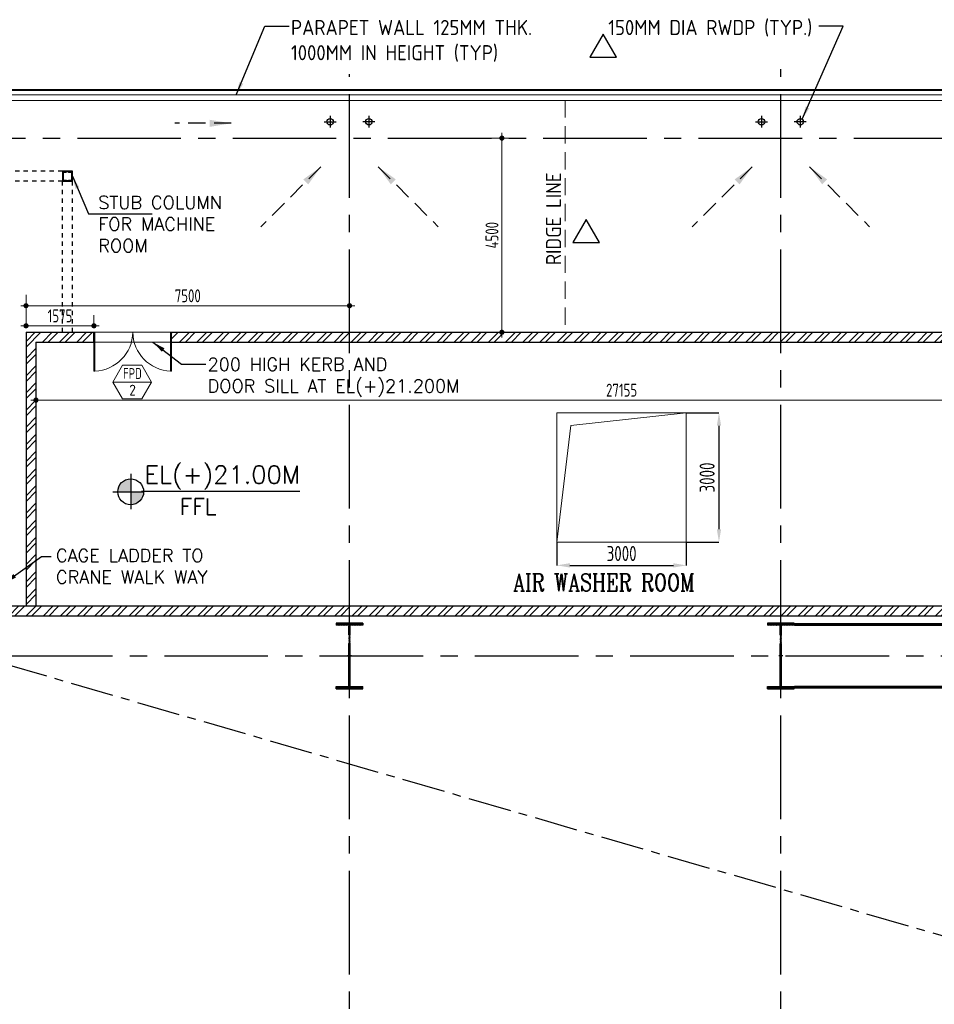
# Model space of a CAD drawing. Extents: x -11758 to 4934791, y -233543 to 1826789.
# Tile 86 of 107: x 466686 to 487890, y 65699 to 88518. Entities that reach past the tile are written whole.
import ezdxf
from ezdxf.enums import TextEntityAlignment as Align

# ---------------------------------------------------------------- set-up
doc = ezdxf.new("R2010")
doc.units = 0
doc.header["$LTSCALE"] = 800
doc.header["$MEASUREMENT"] = 0
for name, pattern in [('1 NORTH ELEVATION$0$NORTH ELEVATION$0$HIDDEN', [0.375, 0.25, -0.125]), ('CENTER', [2, 1.25, -0.25, 0.25, -0.25]), ('CENTER2', [1.125, 0.75, -0.125, 0.125, -0.125]), ('DASHDOT', [1, 0.5, -0.25, 0, -0.25]), ('HIDDEN', [0.375, 0.25, -0.125]), ('HIDDENS', [0.25, 0.125, -0.125])]:
    doc.linetypes.add(name, pattern=pattern)
doc.layers.get('0').update_dxf_attribs({"linetype": 'CONTINUOUS'})
doc.layers.get('DEFPOINTS').update_dxf_attribs({"linetype": 'CONTINUOUS'})
for name, color, linetype, lineweight in [('2CON', 1, 'CONTINUOUS', 13), ('A-CUT OUT', 3, 'CONTINUOUS', 30), ('A-WIN TAG', 3, 'CONTINUOUS', 13), ('A-WIN TAG TEXT', 3, 'CONTINUOUS', 13), ('ARROW', 3, 'CONTINUOUS', 13), ('CLAD-1', 3, 'CONTINUOUS', 15), ('CONCRETE', 4, 'CONTINUOUS', 15), ('DIM', 4, 'CONTINUOUS', 15), ('DOOR', 235, 'CONTINUOUS', 13), ('Opening', 30, 'CONTINUOUS', 15), ('STAIR', 4, 'CONTINUOUS', 13), ('T', 3, 'CONTINUOUS', 15), ('TEXT', 3, 'CONTINUOUS', 15), ('WALL HATCH', 251, 'CONTINUOUS', 13)]:
    doc.layers.add(name, color=color, linetype=linetype, lineweight=lineweight)
for name, color, linetype in [('CENTER', 2, 'CENTER'), ('CL', 2, 'CENTER2'), ('COL', 1, 'CENTER'), ('GRID', 8, 'CENTER'), ('HATCH', 9, 'CONTINUOUS'), ('RAINWATER', 2, 'CONTINUOUS'), ('Rev', 1, 'CONTINUOUS'), ('STR', 2, 'CONTINUOUS'), ('WALL', 6, 'CONTINUOUS')]:
    doc.layers.add(name, color=color, linetype=linetype)
doc.styles.add('nik', font='isocp.shx')
doc.styles.add('ROAMNS', font='ROMANS.shx')
doc.styles.add('ROMANC', font='romanc')
doc.styles.add('ROMANS', font='ISO9.shx', dxfattribs={"width": 0.8})
doc.styles.add('S1', font='SIMPLEX.SHX', dxfattribs={"height": 200})
doc.styles.add('SIMPLEX-25', font='simplex.shx')
doc.styles.get("Standard").update_dxf_attribs({"font": 'ISO9'})
doc.dimstyles.new('barka INTERNAL DIM', dxfattribs={"dimscale": 100, "dimtxt": 3, "dimasz": 1.2, "dimexe": 2.5, "dimexo": 1.5, "dimgap": 0.8, "dimtad": 1, "dimdsep": 46, "dimtxsty": 'ROMANS', "dimblk": 'DDOT1', "dimcen": 0, "dimclrd": 256, "dimclre": 256, "dimclrt": 2, "dimadec": 0, "dimazin": 2, "dimtp": 0.1, "dimtm": 0.1, "dimtfac": 0.71, "dimtmove": 2, "dimatfit": 3, "dimlwd": -1, "dimlwe": -1, "dimarcsym": 0})
doc.dimstyles.new('MAIN', dxfattribs={"dimtxt": 350, "dimasz": 250, "dimexe": 20, "dimexo": 20, "dimgap": 100, "dimtad": 1, "dimdec": 0, "dimzin": 0, "dimdsep": 46, "dimtxsty": 'ROMANS', "dimcen": 0.09, "dimclrd": 256, "dimclre": 9, "dimclrt": 256, "dimadec": 0, "dimazin": 0, "dimtfac": 1, "dimtdec": 0, "dimtofl": 0, "dimtmove": 0, "dimatfit": 3, "dimfxl": 0.18, "dimtolj": 1, "dimtzin": 0, "dimarcsym": 0})
doc.dimstyles.new('SET.DIM.', dxfattribs={"dimtxt": 375, "dimasz": 300, "dimexe": 50, "dimexo": 100, "dimgap": 100, "dimtad": 1, "dimdec": 0, "dimzin": 0, "dimdsep": 46, "dimtxsty": 'Standard', "dimcen": 0.09, "dimclrt": 2, "dimadec": 0, "dimazin": 0, "dimtfac": 1, "dimtdec": 0, "dimtofl": 0, "dimtmove": 2, "dimatfit": 3, "dimfxl": 0.18, "dimtolj": 1, "dimtzin": 0, "dimarcsym": 0})
doc.dimstyles.get("Standard").update_dxf_attribs({"dimtxt": 0.18, "dimasz": 0.18, "dimexe": 0.18, "dimexo": 0.0625, "dimgap": 0.09, "dimtad": 0, "dimtih": 1, "dimtoh": 1, "dimdec": 4, "dimzin": 0, "dimdsep": 46, "dimtxsty": 'Standard', "dimcen": 0.09, "dimadec": 0, "dimazin": 0, "dimtfac": 1, "dimtdec": 4, "dimtofl": 0, "dimtmove": 0, "dimatfit": 3, "dimfxl": 1, "dimtolj": 1, "dimtzin": 0, "dimarcsym": 0})
doc.dimstyles.new('STANDARD$0', dxfattribs={"dimtxt": 250, "dimasz": 200, "dimexe": 0, "dimexo": 0, "dimgap": 100, "dimtad": 1, "dimdec": 0, "dimzin": 0, "dimdsep": 46, "dimtxsty": 'S1', "dimcen": 0, "dimadec": 0, "dimazin": 0, "dimtfac": 1, "dimtdec": 0, "dimtmove": 2, "dimatfit": 3, "dimfxl": 1, "dimtolj": 1, "dimtzin": 0, "dimarcsym": 0})
pattern_1 = [(45, (0, -23422.7), (-198.87378, 198.87378), []), (45, (132.58, -23422.7), (-198.87378, 198.87378), [])]

# ---------------------------------------------------------------- blocks, each defined once
blk = doc.blocks.new('A$C1C927E47')
at = {"layer": 'COL'}
h = blk.add_hatch(dxfattribs=at)
h.set_pattern_fill('ANSI31', color=256, scale=100, style=0)
h.paths.add_polyline_path([(16, 0), (0, 0), (0, -710), (16, -710)])
h.paths.add_polyline_path([(16, 710), (0, 710), (0, 0), (16, 0)])
h.paths.add_polyline_path([(0, 710), (-16, 710), (-16, 0), (0, 0)])
h.paths.add_polyline_path([(0, 0), (-16, 0), (-16, -710), (0, -710)])
h.paths.add_polyline_path([(-310, -710), (-310, -760), (0, -760), (0, -710)])
h.paths.add_polyline_path([(310, -760), (310, -710), (0, -710), (0, -760)])
h.paths.add_polyline_path([(310, 710), (310, 760), (0, 760), (0, 710)])
h.paths.add_polyline_path([(-310, 760), (-310, 710), (0, 710), (0, 760)])
for p, q in [((310, 760), (-310, 760)), ((-310, 760), (-310, 710)), ((310, 710), (-310, 710)), ((-16, -710), (-16, 710)), ((16, -710), (16, 710)), ((310, 760), (310, 710)), ((-310, -710), (310, -710)), ((-310, -760), (-310, -710)), ((-310, -760), (310, -760)), ((310, -760), (310, -710))]:
    blk.add_line(p, q, dxfattribs=at)
at = {"layer": 'COL', "color": 2}
for p, q in [((0, -792), (0, 792)), ((44, 0), (-44, 0)), ((44, 0), (-44, 0))]:
    blk.add_line(p, q, dxfattribs=at)
blk = doc.blocks.new('DDOT1')
blk.add_line((-1, 0), (1, 0))
at = {"const_width": 0.5}
blk.add_lwpolyline([(-0.25, 0, 1), (0.25, 0, 1)], format="xyb", close=True, dxfattribs=at)
blk = doc.blocks.new('*D31')
at = {"layer": 'DEFPOINTS', "color": 0, "transparency": 16777216}
for p in [(474333, 81890), (466833, 81274), (474333, 81274)]:
    blk.add_point(p, dxfattribs=at)
at = {"layer": 'DIM', "transparency": 16777216}
for p, q in [((466833, 81424), (466833, 82140)), ((474333, 81424), (474333, 82140)), ((466953, 81890), (474213, 81890))]:
    blk.add_line(p, q, dxfattribs=at)
at = {"layer": 'DIM', "transparency": 16777216, "xscale": 119.9999999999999, "yscale": 119.9999999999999, "zscale": 119.9999999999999, "rotation": 180}
blk.add_blockref('DDOT1', (466833, 81890), dxfattribs=at)
at = {"layer": 'DIM', "transparency": 16777216, "xscale": 119.9999999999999, "yscale": 119.9999999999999, "zscale": 119.9999999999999}
blk.add_blockref('DDOT1', (474333, 81890), dxfattribs=at)
at = {"layer": 'DIM', "color": 2, "transparency": 16777216, "insert": (470583, 82120), "char_height": 300, "attachment_point": 5, "style": 'ROMANS'}
blk.add_mtext('7500', dxfattribs=at)
blk = doc.blocks.new('*D41')
at = {"layer": 'DEFPOINTS', "color": 0, "transparency": 16777216}
for p in [(479141, 76409), (482141, 76409), (482141, 75872)]:
    blk.add_point(p, dxfattribs=at)
at = {"layer": 'DIM', "color": 9, "lineweight": -2, "transparency": 16777216}
for p, q in [((479141, 76409), (479141, 75872)), ((482141, 76409), (482141, 75872)), ((479441, 75872), (481841, 75872))]:
    blk.add_line(p, q, dxfattribs=at)
at = {"layer": 'DIM', "color": 9, "transparency": 16777216}
for points in [[(479441, 75922), (479441, 75822), (479141, 75872)], [(481841, 75922), (481841, 75822), (482141, 75872)]]:
    blk.add_solid(points, dxfattribs=at)
at = {"layer": 'DIM', "transparency": 16777216, "insert": (480641, 76147), "char_height": 350, "attachment_point": 5, "style": 'ROMANS'}
blk.add_mtext('\\A1;3000', dxfattribs=at)
blk = doc.blocks.new('*D42')
at = {"layer": 'DEFPOINTS', "color": 0, "transparency": 16777216}
for p in [(482141, 79409), (482141, 76409), (482898, 76409)]:
    blk.add_point(p, dxfattribs=at)
at = {"layer": 'DIM', "color": 9, "lineweight": -2, "transparency": 16777216}
for p, q in [((482141, 79409), (482898, 79409)), ((482898, 79109), (482898, 76709)), ((482141, 76409), (482898, 76409))]:
    blk.add_line(p, q, dxfattribs=at)
at = {"layer": 'DIM', "color": 9, "transparency": 16777216}
for points in [[(482848, 79109), (482948, 79109), (482898, 79409)], [(482848, 76709), (482948, 76709), (482898, 76409)]]:
    blk.add_solid(points, dxfattribs=at)
at = {"layer": 'DIM', "transparency": 16777216, "insert": (482623, 77909), "char_height": 350, "attachment_point": 5, "rotation": 90, "style": 'ROMANS'}
blk.add_mtext('\\A1;3000', dxfattribs=at)
blk = doc.blocks.new('*D43')
at = {"layer": 'DEFPOINTS', "color": 0, "transparency": 16777216}
for p in [(478452, 85774), (477865, 81274), (478248, 81274)]:
    blk.add_point(p, dxfattribs=at)
at = {"layer": 'DIM', "transparency": 16777216}
for p, q in [((478302, 85774), (477615, 85774)), ((477865, 85654), (477865, 81394)), ((478098, 81274), (477615, 81274))]:
    blk.add_line(p, q, dxfattribs=at)
at = {"layer": 'DIM', "transparency": 16777216, "xscale": 119.9999999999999, "yscale": 119.9999999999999, "zscale": 119.9999999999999}
for p, rotation in [((477865, 85774), 90), ((477865, 81274), 270)]:
    blk.add_blockref('DDOT1', p, dxfattribs=dict(at, rotation=rotation))
at = {"layer": 'DIM', "color": 2, "transparency": 16777216, "insert": (477635, 83524), "char_height": 300, "attachment_point": 5, "rotation": 90, "style": 'ROMANS'}
blk.add_mtext('4500', dxfattribs=at)
blk = doc.blocks.new('PL-FFL2')
at = {"layer": 'A-CUT OUT'}
h = blk.add_hatch(color=7, dxfattribs=at)
h.paths.add_polyline_path([(3.09, 1.96, 0.414214), (1.09, -0.04), (3.09, -0.04)])
h.paths.add_polyline_path([(5.09, -0.04), (3.09, -0.04), (3.09, -2.04, 0.414214)])
at = {"color": 1, "linetype": 'Continuous'}
for p, q in [((3.09, 2.74), (3.09, -2.74)), ((29.24, 0), (4.78, 0)), ((4.78, 0), (5.09, 0)), ((0.31, -0.04), (5.09, -0.04))]:
    blk.add_line(p, q, dxfattribs=at)
blk.add_circle((3.09, -0.04), 2, dxfattribs=at)
at = {"color": 4, "linetype": 'Continuous'}
blk.add_attdef('EL(+)', text='', height=2.75, dxfattribs=at).set_placement((18.98, 2.4), align=Align.MIDDLE)
at = {"color": 3, "linetype": 'Continuous'}
blk.add_attdef('XXX', text='', height=2.5, dxfattribs=at).set_placement((18.44, -3.52), align=Align.MIDDLE)
blk = doc.blocks.new('door- 2.5x2.1')
at = {"layer": 'DOOR'}
for points in [[(382879, 588916), (382879, 589647), (382861, 589647), (382861, 588916)], [(384305, 588916), (384305, 589647), (384323, 589647), (384323, 588916)]]:
    blk.add_lwpolyline(points, close=True, dxfattribs=at)
for centre, start, end in [((382850, 589657), 272.2093, 359.2412), ((384333, 589657), 180.7588, 267.7907)]:
    blk.add_arc(centre, 742, start, end, dxfattribs=at)
blk = doc.blocks.new('Stub column')
at = {"layer": 'STAIR', "linetype": 'ByBlock'}
for p, q in [((-108, 90), (-108, -90)), ((-108, 90), (-100, 90)), ((-108, 90), (-100, 90)), ((-108, 90), (-108, -90)), ((-25, 100), (-100, 100)), ((-100, 100), (-100, -100)), ((-100, 100), (-100, -100)), ((-25, 100), (-100, 100)), ((90, 108), (-90, 108)), ((-90, 100), (-90, 108)), ((-90, 100), (-90, 108)), ((-25, 100), (100, 100)), ((90, 100), (90, 108)), ((100, 100), (100, -100)), ((108, 90), (100, 90)), ((108, 90), (108, -90)), ((-108, -90), (-100, -90)), ((-108, -90), (-100, -90)), ((-100, -100), (-25, -100)), ((-100, -100), (-25, -100)), ((-90, -100), (-90, -108)), ((-90, -100), (-90, -108)), ((90, -108), (-90, -108)), ((100, -100), (-25, -100)), ((90, -100), (90, -108)), ((108, -90), (100, -90))]:
    blk.add_line(p, q, dxfattribs=at)
for points in [[(-25, -100), (-25, -97, 0.401544), (-31, -91), (-88, -88, -0.401544), (-94, -82), (-94, 82, -0.401544), (-88, 88), (-31, 91, 0.401544), (-25, 97), (-25, 100)], [(-25, -100), (-25, -97, 0.401544), (-31, -91), (-88, -88, -0.401544), (-94, -82), (-94, 82, -0.401544), (-88, 88), (-31, 91, 0.401544), (-25, 97), (-25, 100)], [(25, -100), (25, -97, -0.401544), (31, -91), (88, -88, 0.401544), (94, -82), (94, 82, 0.401544), (88, 88), (31, 91, -0.401544), (25, 97), (25, 100)]]:
    blk.add_lwpolyline(points, format="xyb", dxfattribs=at)
blk = doc.blocks.new('*D135')
at = {"layer": 'DEFPOINTS', "color": 0, "transparency": 16777216}
for p in [(467063, 80703), (494218, 80703), (467063, 79702)]:
    blk.add_point(p, dxfattribs=at)
at = {"layer": 'DIM', "transparency": 16777216}
for p, q in [((467063, 80553), (467063, 79452)), ((494218, 80553), (494218, 79452)), ((494098, 79702), (467183, 79702))]:
    blk.add_line(p, q, dxfattribs=at)
at = {"layer": 'DIM', "transparency": 16777216, "xscale": 119.9999999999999, "yscale": 119.9999999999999, "zscale": 119.9999999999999, "rotation": 180}
blk.add_blockref('DDOT1', (467063, 79702), dxfattribs=at)
at = {"layer": 'DIM', "transparency": 16777216, "xscale": 119.9999999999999, "yscale": 119.9999999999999, "zscale": 119.9999999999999}
blk.add_blockref('DDOT1', (494218, 79702), dxfattribs=at)
at = {"layer": 'DIM', "color": 2, "transparency": 16777216, "insert": (480641, 79932), "char_height": 300, "attachment_point": 5, "style": 'ROMANS'}
blk.add_mtext('27155', dxfattribs=at)
blk = doc.blocks.new('*D140')
at = {"layer": 'DEFPOINTS', "color": 0, "transparency": 16777216}
for p in [(466833, 81274), (468408, 81424), (468408, 81274)]:
    blk.add_point(p, dxfattribs=at)
at = {"layer": 'DIM', "transparency": 16777216}
for p, q in [((466833, 81424), (466833, 81674)), ((468408, 81424), (468408, 81674)), ((466953, 81424), (468288, 81424))]:
    blk.add_line(p, q, dxfattribs=at)
at = {"layer": 'DIM', "transparency": 16777216, "xscale": 119.9999999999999, "yscale": 119.9999999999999, "zscale": 119.9999999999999, "rotation": 180}
blk.add_blockref('DDOT1', (466833, 81424), dxfattribs=at)
at = {"layer": 'DIM', "transparency": 16777216, "xscale": 119.9999999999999, "yscale": 119.9999999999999, "zscale": 119.9999999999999}
blk.add_blockref('DDOT1', (468408, 81424), dxfattribs=at)
at = {"layer": 'DIM', "color": 2, "transparency": 16777216, "insert": (467621, 81654), "char_height": 300, "attachment_point": 5, "style": 'ROMANS'}
blk.add_mtext('1575', dxfattribs=at)

msp = doc.modelspace()

# ---------------------------------------------------------------- hatches: boundary and pattern name
at = {"layer": 'WALL HATCH'}
h = msp.add_hatch(dxfattribs=at)
h.set_pattern_fill('ANSI32', color=256, scale=750, style=0)
h.set_pattern_definition(pattern_1)
h.paths.add_polyline_path([(494448.3, 81274.3), (484218.3, 81274.3), (484218.3, 81044.3), (494218.3, 81044.3), (494218.3, 74924.3), (494448.3, 74924.3)])
h.paths.add_polyline_path([(470208.3, 81274.3), (470208.3, 81044.3), (484218.3, 81044.3), (484218.3, 81274.3)])
h.paths.add_polyline_path([(468408.3, 81044.3), (468408.3, 81274.3), (466833.3, 81274.3), (466833.3, 74924.3), (467063.3, 74924.3), (467063.3, 81044.3)])
h = msp.add_hatch(dxfattribs=at)
h.set_pattern_fill('ANSI32', color=256, scale=750, style=0)
h.set_pattern_definition(pattern_1)
h.paths.add_polyline_path([(534217.7, 74924.3), (465448.3, 74924.3), (465448.3, 74694.3), (534217.6, 74694.3)])

# ---------------------------------------------------------------- linework, layer by layer
at = {"linetype": 'HIDDENS'}
for p, q in [((467678.3, 85004.3), (465398.3, 85004.3)), ((467908.3, 81274.3), (467908.3, 85004.3)), ((467678.3, 84774.3), (465398.3, 84774.3)), ((467678.3, 81274.3), (467678.3, 84774.3))]:
    msp.add_line(p, q, dxfattribs=at)
at = {"layer": '2CON'}
msp.add_line((469742.1, 80119.5), (468842.1, 80119.5), dxfattribs=at)
at = {"layer": 'A-WIN TAG'}
msp.add_lwpolyline([(469067.1, 80509.3), (468842.1, 80119.5), (469067.1, 79729.8), (469517.1, 79729.8), (469742.1, 80119.5), (469517.1, 80509.3)], close=True, dxfattribs=at)
at = {"layer": 'ARROW', "color": 8, "linetype": '1 NORTH ELEVATION$0$NORTH ELEVATION$0$HIDDEN', "ltscale": 2}
msp.add_line((479333.3, 86649.3), (479333.3, 81274.3), dxfattribs=at)
at = {"layer": 'CENTER'}
msp.add_line((461733.3, 74924.3), (507307.9, 61716.3), dxfattribs=at)
at = {"layer": 'CL'}
for p, q in [((473883.3, 86291.8), (473883.3, 86016.7)), ((474783.3, 86291.8), (474783.3, 86016.7)), ((483883.3, 86291.8), (483883.3, 86016.7)), ((484783.3, 86291.8), (484783.3, 86016.7)), ((473743.4, 86154.3), (474023.3, 86154.3)), ((474923.3, 86154.3), (474643.4, 86154.3)), ((483743.4, 86154.3), (484023.3, 86154.3)), ((484923.3, 86154.3), (484643.4, 86154.3))]:
    msp.add_line(p, q, dxfattribs=at)
at = {"layer": 'CLAD-1', "flags": 128}
for points in [[(462090.3, 75052.3), (462090.3, 84646.3), (461605.3, 84646.3), (461605.3, 86902.3), (488633.3, 86902.3)], [(462118.3, 75024.3), (462118.3, 84674.3), (461633.3, 84674.3), (461633.3, 86874.3), (488633.3, 86874.3)]]:
    msp.add_lwpolyline(points, dxfattribs=at)
at = {"layer": 'CONCRETE'}
for p, q in [((465398.3, 86774.3), (488633.3, 86774.3)), ((465398.3, 86649.3), (488633.3, 86649.3)), ((470208.3, 81274.3), (468408.3, 81274.3)), ((470208.3, 81044.2), (468430.8, 81044.2))]:
    msp.add_line(p, q, dxfattribs=at)
at = {"layer": 'GRID', "linetype": 'CENTER2', "ltscale": 4}
for p, q in [((474333.3, 44792.7), (474333.3, 87257.9)), ((484333.3, 44792.7), (484333.3, 87373)), ((460824.6, 85774.3), (558378.9, 85774.3)), ((459240.6, 73774.3), (558426.1, 73774.4))]:
    msp.add_line(p, q, dxfattribs=at)
at = {"layer": 'Opening'}
msp.add_lwpolyline([(479140.8, 79409.3), (482140.8, 79409.3), (482140.8, 76409.3), (479140.8, 76409.3)], close=True, dxfattribs=at)
msp.add_lwpolyline([(479140.8, 76409.3), (479463.6, 79113.2), (482140.8, 79409.3)], dxfattribs=at)
at = {"layer": 'RAINWATER'}
for centre in [(473883.3, 86154.3), (474783.3, 86154.3), (483883.3, 86154.3), (484783.3, 86154.3)]:
    msp.add_circle(centre, 75, dxfattribs=at)
at = {"layer": 'Rev', "flags": 128}
for points in [[(480212.2, 88181.5), (479903.4, 87646.6), (480521, 87646.6)], [(479816.3, 83886), (479507.5, 83351.2), (480125.1, 83351.2)]]:
    msp.add_lwpolyline(points, close=True, dxfattribs=at)
at = {"layer": 'STR', "color": 7, "linetype": 'DASHDOT', "const_width": 70}
for points in [[(484643.3, 74499.3), (494023.3, 74509.3)], [(484643.3, 73049.3), (494023.3, 73049.3)]]:
    msp.add_lwpolyline(points, dxfattribs=at)
at = {"layer": 'WALL'}
for p, q in [((466833.3, 81274.3), (468408.3, 81274.3)), ((466833.3, 81274.3), (466833.3, 74924.3)), ((466833.3, 81274.3), (466833.3, 74924.3)), ((468408.3, 81044.2), (468408.3, 81274.3)), ((470208.3, 81044.2), (470208.3, 81274.3)), ((470208.3, 81274.3), (494448.3, 81274.3)), ((467063.3, 81044.3), (468408.3, 81044.3)), ((467063.3, 81044.3), (467063.3, 74924.3)), ((467063.3, 81044.3), (467063.3, 74924.3)), ((470208.3, 81044.3), (494218.3, 81044.3)), ((534217.7, 74924.3), (462642.2, 74924.3)), ((534217.6, 74694.3), (462642.2, 74694.3))]:
    msp.add_line(p, q, dxfattribs=at)
at = {"layer": 'WALL', "linetype": 'HIDDEN'}
for p, q in [((474448.3, 81274.3), (484218.3, 81274.3)), ((474448.3, 81044.3), (484216.8, 81044.3))]:
    msp.add_line(p, q, dxfattribs=at)
at = {"layer": 'WALL'}
msp.add_lwpolyline([(467678.3, 84774.3), (467908.3, 84774.3), (467908.3, 85004.3), (467678.3, 85004.3)], close=True, dxfattribs=at)

# ---------------------------------------------------------------- block references
at = {"color": 6}
ref = msp.add_blockref('PL-FFL2', (468796.2, 77584.5), dxfattribs=dict(at, xscale=150, yscale=150, zscale=150))
ref.add_attrib('XXX', 'FFL', dxfattribs={"color": 3, "linetype": 'Continuous', "height": 375, "style": 'SIMPLEX-25'}).set_placement((470824.3, 77234), align=Align.MIDDLE)
ref.add_attrib('EL(+)', 'EL(+)21.00M', dxfattribs={"color": 4, "linetype": 'Continuous', "height": 412.5, "style": 'SIMPLEX-25'}).set_placement((471385.1, 77944.1), align=Align.MIDDLE)
at = {"layer": 'COL', "xscale": -1, "rotation": 180}
msp.add_blockref('Stub column', (467793.3, 84889.3), dxfattribs=at)
at = {"layer": 'DOOR', "xscale": -1.230769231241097, "yscale": 1.230769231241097, "zscale": 1.230769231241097}
msp.add_blockref('door- 2.5x2.1', (941421.3, -644445.1), dxfattribs=at)
at = {"layer": 'HATCH'}
for p in [(474333.3, 73774.3), (484333.3, 73774.3)]:
    msp.add_blockref('A$C1C927E47', p, dxfattribs=at)

# ---------------------------------------------------------------- texts
at = {"layer": 'A-WIN TAG'}
msp.add_text('2', height=250, dxfattribs=at).set_placement((469303.7, 79933.7), align=Align.MIDDLE)
at = {"layer": 'A-WIN TAG TEXT', "width": 0.8}
msp.add_text('FPD', height=250, dxfattribs=at).set_placement((469300.2, 80319.5), align=Align.MIDDLE)
at = {"layer": 'T', "style": 'ROMANC', "width": 0.8}
msp.add_text('AIR WASHER ROOM', height=400, dxfattribs=at).set_placement((478127.9, 75277.5))
at = {"layer": 'TEXT', "attachment_point": 1}
for s, insert, char_height, width, style in [('PARAPET WALL 125MM THK. \\P1000MM IN HEIGHT (TYP)', (472976, 88512.3, 0), 350, 6491.683, 'nik'), ('150MM DIA RWDP (TYP.)', (480332.2, 88512.3, 0), 350, 4999.003, 'nik'), ('{\\Fromans|c0;STUB COLUMN FOR MACHINE ROOM}', (468508.2, 84431.4), 300, 3692.309, 'nik'), ('{\\Fromans|c0;200 HIGH KERB AND\\PDOOR SILL AT EL(+)21.200M}', (471043.2, 80680.6, 0), 300, 7889.876, 'nik'), ('CAGE LADDER TO CRANE WALK WAY', (467526.6, 76250.4), 300, 4639.697, 'ROAMNS')]:
    msp.add_mtext(s, dxfattribs=dict(at, insert=insert, char_height=char_height, width=width, style=style))
at = {"layer": 'TEXT', "insert": (478888.5, 82829.6, 0), "char_height": 350, "width": 4999.003, "attachment_point": 1, "rotation": 90, "style": 'nik'}
msp.add_mtext('RIDGE LINE', dxfattribs=at)

# ---------------------------------------------------------------- dimensions: what is measured, and where the dimension line sits
at = {"layer": 'DIM'}
for base, p1, p2, dimstyle, override, picture, middle in [((477864.7, 81274.3), (478452.1, 85774.3), (478248.4, 81274.3), 'barka INTERNAL DIM', {"dimdec": 0, "dimtmove": 0}, '*D43', (477634.7, 83524.3)), ((482898.1, 76409.3), (482140.8, 79409.3), (482140.8, 76409.3), 'STANDARD$0', {"dimtxt": 350, "dimasz": 300, "dimtxsty": 'ROMANS', "dimclrd": 9, "dimclre": 9, "dimclrt": 256, "dimtix": 1}, '*D42', (482623.1, 77909.3))]:
    dim = msp.add_linear_dim(base=base, p1=p1, p2=p2, angle=90, dimstyle=dimstyle, override=override, dxfattribs=at)
    dim.commit()
    dim.dimension.update_dxf_attribs({"geometry": picture, "text_midpoint": middle})
for base, p1, p2, dimstyle, override, picture, middle in [((474333.3, 81890.3), (466833.3, 81274.3), (474333.3, 81274.3), 'barka INTERNAL DIM', {"dimdec": 0, "dimtmove": 0}, '*D31', (470583.3, 82120.3)), ((468408.3, 81423.5), (466833.3, 81274.3), (468408.3, 81274.3), 'barka INTERNAL DIM', {"dimdec": 0, "dimtmove": 0}, '*D140', (467620.8, 81653.5)), ((467063.3, 79702.1), (494218.3, 80702.6), (467063.3, 80702.6), 'barka INTERNAL DIM', {"dimdec": 0, "dimtmove": 0}, '*D135', (480640.8, 79932.1)), ((482140.8, 75871.6), (479140.8, 76409.3), (482140.8, 76409.3), 'STANDARD$0', {"dimtxt": 350, "dimasz": 300, "dimtxsty": 'ROMANS', "dimclrd": 9, "dimclre": 9, "dimclrt": 256, "dimtix": 1}, '*D41', (480640.8, 76146.6))]:
    dim = msp.add_linear_dim(base=base, p1=p1, p2=p2, dimstyle=dimstyle, override=override, dxfattribs=at)
    dim.commit()
    dim.dimension.update_dxf_attribs({"geometry": picture, "text_midpoint": middle})

# ---------------------------------------------------------------- leaders
at = {"layer": 'ARROW'}
for points in [[(471708.5, 86774.3), (472370, 88369.7), (472935.3, 88369.7)], [(484829.5, 86213.4), (485775.8, 88369.7), (485210.5, 88369.7)], [(467908.3, 84889.3), (468283.1, 84020.4), (469757.9, 84020.4)], [(469775.6, 81044.2), (470437.1, 80538.1), (471002.4, 80538.1)]]:
    msp.add_leader(points, dimstyle='SET.DIM.', override={"dimtad": 0}, dxfattribs=at)
at = {"layer": 'ARROW', "linetype": '1 NORTH ELEVATION$0$NORTH ELEVATION$0$HIDDEN', "ltscale": 2}
for points in [[(471591.5, 86116.8), (470281.8, 86116.8)], [(473670.8, 85111.7), (472278.5, 83719.5)], [(474995.8, 85111.7), (476388.1, 83719.5)], [(483670.8, 85111.7), (482278.5, 83719.5)], [(484995.8, 85111.7), (486388.1, 83719.5)]]:
    msp.add_leader(points, dimstyle='MAIN', override={"dimasz": 500, "dimtad": 0, "dimfxl": 2.5, "dimarcsym": 2}, dxfattribs=at)
at = {"layer": 'DIM'}
msp.add_leader([(466326, 75456.3), (467191.9, 76075), (467416.6, 76075)], dimstyle='Standard', override={"dimtxt": 350, "dimasz": 300, "dimexe": 0, "dimexo": 0, "dimgap": 100, "dimtad": 0, "dimtih": 0, "dimtoh": 0, "dimdec": 0, "dimtxsty": 'ROMANS', "dimcen": 0, "dimclrd": 9, "dimclre": 9, "dimclrt": 256, "dimtdec": 0, "dimtix": 1, "dimtofl": 1, "dimatfit": 0}, dxfattribs=at)

doc.saveas('drawing.dxf')
